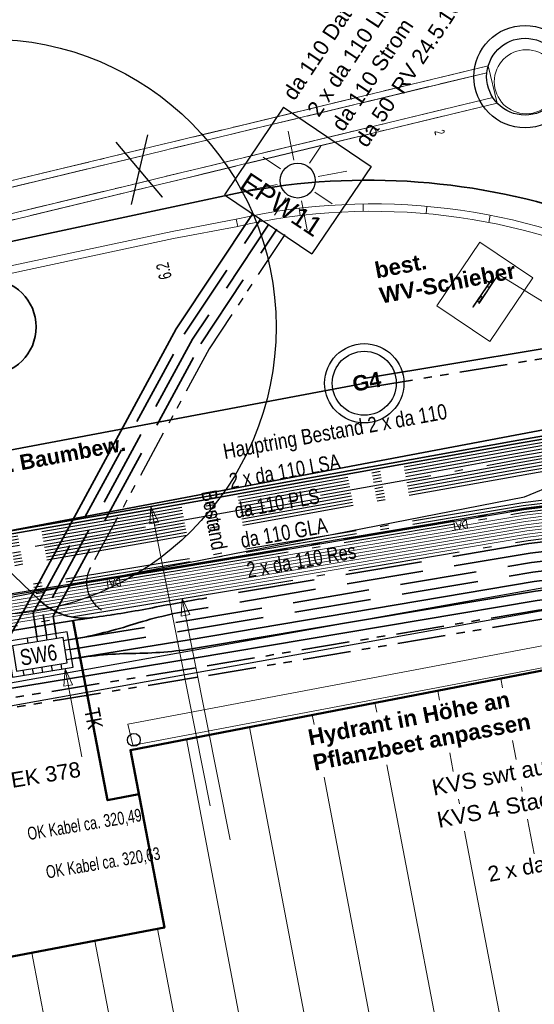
# Model space of a CAD drawing. Extents: x 3503739 to 3504470, y 5375172 to 5375561.
# Tile 17 of 121: x 3504072 to 3504080, y 5375362 to 5375377. Entities that reach past the tile are written whole.
import ezdxf

# ---------------------------------------------------------------- set-up
doc = ezdxf.new("R2010")
doc.units = 0
doc.header["$MEASUREMENT"] = 0
for name, pattern in [('125', [1.37501, 1.00001, -0.125, 0.125, -0.125]), ('2', [3.4, 1.2, -0.5, 1.2, -0.5]), ('202', [2.64, 1.75, -0.38, 0.13, -0.38]), ('237', [1.5, 0.75, -0.18, 0.13, -0.13, 0.13, -0.18]), ('239', [2.09, 0.75, -0.18, 0.75, -0.18, 0.05, -0.18]), ('38', [5.5, 4, -0.5, 0.5, -0.5]), ('85', [2.7501, 2.0001, -0.25, 0.25, -0.25])]:
    doc.linetypes.add(name, pattern=pattern)
for name, color, linetype in [('$_LISY_$_TMP', 7, 'Continuous'), ('1WB_LICHT_KSR', 7, 'Continuous'), ('2WP_TELEKO_WEITE', 7, 'Continuous'), ('4WB_BESTAND_1_BA', 7, 'Continuous'), ('4WB_KANAL_HA', 7, 'Continuous'), ('4WB_KANALDECKEL', 7, 'Continuous'), ('4WB_KANALISATION', 7, 'Continuous'), ('4WP_KANCAD', 7, 'Continuous'), ('_4WP_ALLGEMEIN', 7, 'Continuous'), ('_4WP_DB_KAB_ABBR', 7, 'Continuous'), ('_4WP_KANCAD_', 7, 'Continuous'), ('_4WP_KANCADT_', 7, 'Continuous'), ('_4WP_LICHT-KSR', 7, 'Continuous'), ('_4WP_LICHT-LAMPE', 7, 'Continuous'), ('_4WP_STADT_BEW_S', 7, 'Continuous'), ('_4WP_STADT_DATEN', 7, 'Continuous'), ('_4WP_STADT_FTT1', 7, 'Continuous'), ('_4WP_STADT_KLEIN', 7, 'Continuous'), ('_4WP_STADT_LSA', 7, 'Continuous'), ('_4WP_STADT_RESER', 7, 'Continuous'), ('_4WP_STADT_SCHAS', 7, 'Continuous'), ('_4WP_STADT_STROM', 7, 'Continuous'), ('_4WP_SWT-WASSER', 7, 'Continuous'), ('_4WP_TELEKOM', 7, 'Continuous'), ('BHM_BAUM_NEU', 7, 'Continuous'), ('K_FLURSTUECKE', 7, 'Continuous'), ('K_GEBAEUDE', 7, 'Continuous'), ('K_SCHRAFFUR', 7, 'Continuous'), ('PUNKTHOEHENATTDEF', 7, 'Continuous'), ('PUNKTNUMMERNATTDEF', 7, 'Continuous'), ('PUNKTSPEZIFIKATION', 7, 'Continuous'), ('V_FAHRBAHNRAND', 7, 'Continuous'), ('V_MAUER-UNTEN', 7, 'Continuous'), ('V_WEGRAND', 7, 'Continuous'), ('X_BE_STELE', 7, 'Continuous'), ('X_BHM_FALLROHR', 7, 'Continuous')]:
    doc.layers.add(name, color=color, linetype=linetype)
doc.styles.add('11', font='TXT', dxfattribs={"width": 0.8, "height": 0.25})
doc.styles.add('145', font='ARIAL.TTF', dxfattribs={"height": 0.24})
doc.styles.add('202', font='ARIAL.TTF', dxfattribs={"height": 0.24})
doc.styles.add('337', font='TXT', dxfattribs={"width": 0.8, "height": 0.24})
doc.styles.add('349', font='ARIAL.TTF', dxfattribs={"height": 0.25})
doc.styles.add('363', font='ARIALBD.TTF', dxfattribs={"height": 0.25})
doc.styles.add('383', font='TXT', dxfattribs={"width": 0.8, "height": 0.24})
doc.styles.add('386', font='ARIAL.TTF', dxfattribs={"height": 0.25})
doc.styles.add('406', font='ARIAL.TTF', dxfattribs={"width": 0.7, "height": 0.2})
doc.styles.add('420', font='ARIAL.TTF', dxfattribs={"height": 0.24})
doc.styles.add('431', font='ARIAL.TTF', dxfattribs={"height": 0.3})
doc.styles.add('434', font='ARIAL.TTF', dxfattribs={"height": 0.24})
doc.styles.add('436', font='ARIAL.TTF', dxfattribs={"height": 0.24})
doc.styles.add('554', font='ARIAL.TTF', dxfattribs={"width": 0.8, "height": 0.24})
doc.styles.add('558', font='ARIALBD.TTF', dxfattribs={"height": 0.24})
doc.styles.add('80', font='TXT', dxfattribs={"width": 0.7, "height": 0.2})
doc.styles.add('90', font='TXT', dxfattribs={"width": 0.6, "height": 0.16})

# ---------------------------------------------------------------- blocks, each defined once
blk = doc.blocks.new('_X2')
at = {"color": 252, "linetype": 'Continuous', "lineweight": 13}
for p, q in [((17.135, 6.148), (17.163, 6.001)), ((16.153, 5.958), (16.181, 5.811)), ((15.171, 5.768), (15.199, 5.622)), ((14.189, 5.579), (14.218, 5.432)), ((13.208, 5.389), (16.887, -13.869)), ((12.226, 5.199), (15.531, -12.099)), ((17.32, 5.178), (17.376, 4.884)), ((16.338, 4.989), (16.395, 4.695)), ((15.357, 4.799), (18.021, -9.146)), ((14.375, 4.609), (17.038, -9.332)), ((17.459, 4.454), (17.472, 4.383)), ((16.477, 4.265), (16.49, 4.193)), ((17.554, 3.953), (17.658, 3.411)), ((16.572, 3.764), (19.003, -8.96)), ((11.773, 2.24), (14.548, -12.286)), ((10.791, 2.052), (11.481, -1.562)), ((9.809, 1.865), (12.584, -12.66))]:
    blk.add_line(p, q, dxfattribs=at)
blk = doc.blocks.new('LEITSYSTEM_BRAUN')
at = {"color": 251, "linetype": 'Continuous', "lineweight": 13}
for points in [[(-0.6, 0.5), (0.6, 0.5), (0.6, -0.5), (-0.6, -0.5), (-0.6, 0.5)], [(-0.3, 0.025), (0.2, 0.025), (0.2, 0.02), (-0.3, 0.02), (-0.3, 0.025)], [(-0.19, 0.02), (0.19, 0.02), (0.19, -0.02), (-0.19, -0.02), (-0.19, 0.02)], [(-0.19, 0.02), (-0.19, -0.02), (-0.09, -0.02), (-0.09, 0.02), (-0.19, 0.02)], [(-0.095, 0.015), (-0.185, 0.015), (-0.185, -0.015), (-0.095, -0.015), (-0.095, 0.015)], [(0.09, 0.02), (0.09, -0.02), (0.19, -0.02), (0.19, 0.02), (0.09, 0.02)], [(0.185, 0.015), (0.095, 0.015), (0.095, -0.015), (0.185, -0.015), (0.185, 0.015)], [(-0.2, -0.02), (0.3, -0.02), (0.3, -0.025), (-0.2, -0.025), (-0.2, -0.02)]]:
    blk.add_lwpolyline(points, dxfattribs=at)
blk = doc.blocks.new('WP_LP-1020')
at = {"color": 7, "linetype": 'Continuous', "lineweight": 25}
for p, q in [((-0.8253, 0.8253), (0.8253, 0.8253)), ((-0.8253, -0.8253), (-0.8253, 0.8253)), ((0.8253, -0.8253), (0.8253, 0.8253)), ((-0.8253, -0.8253), (0.8253, -0.8253))]:
    blk.add_line(p, q, dxfattribs=at)
at = {"color": 1, "linetype": 'Continuous', "lineweight": 13}
for p, q in [((0, 0.324962), (0, 0.649924)), ((0, 0.649924), (0, 0.324962)), ((-0.554739, 0.55475), (-0.229777, 0.229788)), ((0.229777, 0.229788), (0.554739, 0.55475)), ((0.229777, 0.229788), (0.554739, 0.55475)), ((-0.324962, 0), (-0.649924, 0)), ((-0.324962, 0), (-0.649924, 0)), ((0.324962, 0), (0.649924, 0)), ((-0.229777, -0.229777), (-0.554739, -0.554739)), ((-0.229777, -0.229777), (-0.554739, -0.554739)), ((0.229777, -0.229777), (0.554739, -0.554739)), ((0.229777, -0.229777), (0.554739, -0.554739)), ((0, -0.324962), (0, -0.649924)), ((0, -0.324962), (0, -0.649924))]:
    blk.add_line(p, q, dxfattribs=at)
at = {"color": 7, "linetype": 'Continuous', "lineweight": 25}
blk.add_circle((0, 0), 0.272749, dxfattribs=at)
blk = doc.blocks.new('PUNKT')
blk.add_point((0, 0))
at = {"layer": 'PUNKTHOEHENATTDEF', "linetype": 'Continuous', "flags": 1}
blk.add_attdef('PUNKTHOEHE', (1, -0.5), '', height=0.8, dxfattribs=at)
at = {"layer": 'PUNKTNUMMERNATTDEF', "linetype": 'Continuous', "flags": 1}
blk.add_attdef('PUNKTNUMMER', (1, 0.5), '', height=0.8, dxfattribs=at)
at = {"layer": 'PUNKTSPEZIFIKATION', "linetype": 'Continuous', "flags": 1}
blk.add_attdef('PUNKTSPEZIFIKATION', (1, -1.5), '', height=0.8, dxfattribs=at)
blk = doc.blocks.new('RUNDER_DECKEL')
at = {"color": 7, "linetype": 'Continuous', "lineweight": 13}
blk.add_circle((0.000004, 0), 0.5, dxfattribs=at)
blk = doc.blocks.new('1000DAT')
at = {"color": 114, "linetype": 'Continuous', "lineweight": 18}
for p, q in [((4.589325, 0.775263), (4.589325, 0.173263)), ((5.347511, 0.776867), (5.795146, 0.776867)), ((5.561325, 0.775263), (5.561325, 0.173263)), ((5.077223, 0.434754), (5.311664, 0.434754))]:
    blk.add_line(p, q, dxfattribs=at)
blk.add_lwpolyline([(4.589325, 0.775263, -1.11061279), (4.589325, 0.173263)], format="xyb", dxfattribs=at)
blk.add_lwpolyline([(4.984101, 0.174284), (5.198961, 0.775263), (5.400541, 0.174284)], dxfattribs=at)
blk = doc.blocks.new('ALG_00093')
at = {"color": 1, "linetype": 'Continuous', "lineweight": 13}
blk.add_lwpolyline([(0, 0), (0.3773, 0.09625), (0.3773, -0.09625), (0, 0)], dxfattribs=at)

msp = doc.modelspace()

# ---------------------------------------------------------------- linework, layer by layer
at = {"layer": '1WB_LICHT_KSR', "color": 190, "linetype": 'Continuous', "lineweight": 35}
for points in [[(3504097.025, 5375367.877), (3504085.013, 5375369.557), (3504081.646, 5375370.387), (3504080.658, 5375370.567), (3504079.349, 5375370.337), (3504073.689, 5375369.317), (3504066.631, 5375368.087), (3504060.473, 5375367.047), (3504056.834, 5375366.247), (3504053.368, 5375365.387), (3504051.174, 5375363.707), (3504045.316, 5375361.977), (3504042.748, 5375361.685), (3504042.657, 5375361.674), (3504037.429, 5375364.312), (3504036.423, 5375365.022), (3504033.447, 5375370.041), (3504033.278, 5375372.103), (3504033.154, 5375372.857), (3504031.838, 5375379.607), (3504031.349, 5375381.827), (3504035.462, 5375388.048)], [(3504097.018, 5375367.828), (3504085.006, 5375369.507), (3504081.637, 5375370.338), (3504080.658, 5375370.516), (3504079.358, 5375370.288), (3504073.698, 5375369.268), (3504066.639, 5375368.038), (3504060.481, 5375366.998), (3504056.846, 5375366.198), (3504053.39, 5375365.341), (3504051.197, 5375363.662), (3504045.326, 5375361.928), (3504042.842, 5375361.646), (3504037.489, 5375364.333), (3504036.461, 5375365.057), (3504033.496, 5375370.057), (3504033.328, 5375372.107), (3504033.203, 5375372.867), (3504031.887, 5375379.617), (3504031.402, 5375381.817), (3504035.501, 5375388.017)]]:
    msp.add_lwpolyline(points, dxfattribs=at)
at = {"layer": '2WP_TELEKO_WEITE', "color": 114, "linetype": 'Continuous', "lineweight": 50}
msp.add_lwpolyline([(3504073.502, 5375364.822), (3504073.011, 5375364.728), (3504072.476, 5375367.523)], dxfattribs=at)
at = {"layer": '4WB_BESTAND_1_BA', "color": 250, "linetype": '202', "lineweight": 25}
for points in [[(3504096.948, 5375367.338), (3504084.936, 5375369.007), (3504083.234, 5375369.529), (3504081.559, 5375369.946), (3504080.658, 5375370.108), (3504079.43, 5375369.896), (3504073.77, 5375368.876), (3504066.703, 5375367.646), (3504060.557, 5375366.606), (3504059.108, 5375366.235), (3504056.947, 5375365.757), (3504053.588, 5375364.927), (3504051.404, 5375363.257), (3504045.416, 5375361.487), (3504043.208, 5375361.231), (3504042.481, 5375361.145), (3504037.177, 5375363.817), (3504036.005, 5375364.637), (3504032.908, 5375369.865), (3504032.728, 5375372.059), (3504032.615, 5375372.747), (3504031.299, 5375379.497), (3504030.766, 5375381.937), (3504035.033, 5375388.389)], [(3504096.941, 5375367.289), (3504084.929, 5375368.957), (3504083.222, 5375369.48), (3504081.549, 5375369.897), (3504080.658, 5375370.057), (3504079.439, 5375369.847), (3504073.779, 5375368.827), (3504066.711, 5375367.597), (3504060.567, 5375366.557), (3504059.131, 5375366.188), (3504056.958, 5375365.708), (3504053.61, 5375364.881), (3504051.427, 5375363.212), (3504045.426, 5375361.438), (3504043.208, 5375361.181), (3504042.649, 5375361.116), (3504037.203, 5375363.86), (3504036.043, 5375364.672), (3504032.957, 5375369.881), (3504032.778, 5375372.063), (3504032.664, 5375372.757), (3504031.348, 5375379.507), (3504030.819, 5375381.927), (3504035.072, 5375388.358)], [(3504035.15, 5375388.296), (3504030.925, 5375381.907), (3504031.446, 5375379.527), (3504032.762, 5375372.777), (3504032.878, 5375372.071), (3504033.055, 5375369.913), (3504036.119, 5375364.742), (3504037.255, 5375363.946), (3504042.505, 5375361.299), (3504043.182, 5375361.378), (3504045.386, 5375361.634), (3504051.335, 5375363.392), (3504053.522, 5375365.065), (3504056.914, 5375365.904), (3504059.048, 5375366.375), (3504060.527, 5375366.753), (3504066.679, 5375367.793), (3504073.743, 5375369.023), (3504079.403, 5375370.043), (3504080.658, 5375370.261), (3504081.589, 5375370.093), (3504083.27, 5375369.676), (3504084.957, 5375369.157), (3504096.969, 5375367.485)], [(3504096.962, 5375367.436), (3504084.95, 5375369.107), (3504083.258, 5375369.627), (3504081.579, 5375370.044), (3504080.658, 5375370.21), (3504079.412, 5375369.994), (3504073.752, 5375368.974), (3504066.687, 5375367.744), (3504060.537, 5375366.704), (3504059.034, 5375366.321), (3504056.925, 5375365.855), (3504053.544, 5375365.019), (3504051.358, 5375363.347), (3504045.396, 5375361.585), (3504042.676, 5375361.269), (3504037.268, 5375363.997), (3504036.157, 5375364.777), (3504033.104, 5375369.929), (3504032.928, 5375372.075), (3504032.811, 5375372.787), (3504031.495, 5375379.537), (3504030.978, 5375381.897), (3504035.189, 5375388.265)], [(3504096.983, 5375367.583), (3504084.971, 5375369.257), (3504083.294, 5375369.774), (3504081.609, 5375370.191), (3504080.658, 5375370.363), (3504079.385, 5375370.141), (3504073.725, 5375369.121), (3504066.663, 5375367.891), (3504060.507, 5375366.851), (3504056.881, 5375366.051), (3504053.456, 5375365.203), (3504051.266, 5375363.527), (3504045.356, 5375361.781), (3504043.191, 5375361.529), (3504042.529, 5375361.457), (3504037.333, 5375364.075), (3504036.233, 5375364.847), (3504033.202, 5375369.961), (3504033.028, 5375372.083), (3504032.909, 5375372.807), (3504031.593, 5375379.557), (3504031.084, 5375381.877), (3504035.267, 5375388.203)], [(3504096.976, 5375367.534), (3504084.964, 5375369.207), (3504083.282, 5375369.725), (3504081.599, 5375370.142), (3504080.658, 5375370.312), (3504079.394, 5375370.092), (3504073.734, 5375369.072), (3504066.671, 5375367.842), (3504060.517, 5375366.802), (3504056.892, 5375366.002), (3504053.478, 5375365.157), (3504051.289, 5375363.482), (3504045.366, 5375361.732), (3504042.703, 5375361.422), (3504037.337, 5375364.132), (3504036.271, 5375364.882), (3504033.251, 5375369.977), (3504033.078, 5375372.087), (3504032.958, 5375372.816), (3504031.642, 5375379.567), (3504031.137, 5375381.867), (3504035.306, 5375388.172)], [(3504097.011, 5375367.779), (3504084.999, 5375369.457), (3504081.628, 5375370.289), (3504080.658, 5375370.465), (3504079.367, 5375370.239), (3504073.707, 5375369.219), (3504066.647, 5375367.989), (3504060.489, 5375366.949), (3504056.858, 5375366.149), (3504053.412, 5375365.295), (3504051.22, 5375363.617), (3504045.336, 5375361.879), (3504042.878, 5375361.6), (3504042.73, 5375361.581), (3504042.642, 5375361.569), (3504037.411, 5375364.204), (3504036.347, 5375364.952), (3504033.349, 5375370.009), (3504033.178, 5375372.095), (3504033.056, 5375372.837), (3504031.74, 5375379.587), (3504031.243, 5375381.847), (3504035.384, 5375388.11)], [(3504097.004, 5375367.73), (3504084.992, 5375369.407), (3504081.619, 5375370.24), (3504080.658, 5375370.414), (3504079.376, 5375370.19), (3504073.716, 5375369.17), (3504066.655, 5375367.94), (3504060.497, 5375366.9), (3504056.87, 5375366.1), (3504053.434, 5375365.249), (3504051.243, 5375363.572), (3504045.346, 5375361.83), (3504042.81, 5375361.541), (3504042.605, 5375361.644), (3504037.437, 5375364.247), (3504036.385, 5375364.987), (3504033.398, 5375370.025), (3504033.228, 5375372.099), (3504033.105, 5375372.847), (3504031.789, 5375379.597), (3504031.296, 5375381.837), (3504035.423, 5375388.079)], [(3504096.955, 5375367.387), (3504084.943, 5375369.057), (3504083.246, 5375369.578), (3504081.569, 5375369.995), (3504080.658, 5375370.159), (3504079.421, 5375369.945), (3504073.761, 5375368.925), (3504066.695, 5375367.695), (3504060.547, 5375366.655), (3504059.024, 5375366.267), (3504056.936, 5375365.806), (3504053.566, 5375364.973), (3504051.381, 5375363.302), (3504045.406, 5375361.536), (3504043.165, 5375361.276), (3504042.846, 5375361.239), (3504042.685, 5375361.322)], [(3504096.934, 5375367.24), (3504084.922, 5375368.907), (3504083.21, 5375369.431), (3504081.539, 5375369.848), (3504080.658, 5375370.006), (3504079.448, 5375369.798), (3504073.788, 5375368.778), (3504066.719, 5375367.548), (3504060.577, 5375366.508), (3504059.137, 5375366.14), (3504056.978, 5375365.659), (3504053.632, 5375364.835), (3504051.45, 5375363.167), (3504045.436, 5375361.389), (3504043.218, 5375361.132), (3504042.819, 5375361.086), (3504042.658, 5375361.167)], [(3504042.564, 5375360.276), (3504045.713, 5375360.904), (3504051.834, 5375362.685), (3504052.349, 5375363.125), (3504054.047, 5375364.375), (3504057.245, 5375365.073), (3504060.715, 5375365.947), (3504067.181, 5375367.237), (3504074.099, 5375368.367), (3504079.515, 5375369.277), (3504080.322, 5375369.377), (3504081.38, 5375369.217), (3504085.415, 5375368.578), (3504096.523, 5375366.978)], [(3504096.537, 5375367.076), (3504085.429, 5375368.676), (3504081.394, 5375369.315), (3504080.324, 5375369.477), (3504079.501, 5375369.375), (3504074.083, 5375368.465), (3504067.163, 5375367.335), (3504060.695, 5375366.045), (3504057.223, 5375365.171), (3504054.005, 5375364.469), (3504052.289, 5375363.207), (3504051.79, 5375362.777), (3504045.689, 5375361.002), (3504042.58, 5375360.382)], [(3504096.53, 5375367.027), (3504085.422, 5375368.627), (3504081.387, 5375369.266), (3504080.323, 5375369.427), (3504079.508, 5375369.326), (3504074.091, 5375368.416), (3504067.172, 5375367.286), (3504060.705, 5375365.996), (3504057.234, 5375365.122), (3504054.026, 5375364.422), (3504052.319, 5375363.166), (3504051.812, 5375362.731), (3504045.701, 5375360.953), (3504042.75, 5375360.364)], [(3504042.737, 5375360.259), (3504045.725, 5375360.855), (3504051.856, 5375362.639), (3504052.378, 5375363.085), (3504054.068, 5375364.328), (3504057.256, 5375365.024), (3504060.725, 5375365.898), (3504067.19, 5375367.188), (3504074.107, 5375368.318), (3504079.522, 5375369.228), (3504080.321, 5375369.327), (3504081.373, 5375369.168), (3504081.963, 5375368.938), (3504082.713, 5375368.429), (3504082.978, 5375367.658), (3504083.194, 5375365.486)], [(3504059.464, 5375363.441), (3504060.075, 5375364.531), (3504060.305, 5375364.962), (3504060.529, 5375365.273), (3504060.815, 5375365.457), (3504067.271, 5375366.747), (3504074.179, 5375367.877), (3504079.585, 5375368.787), (3504080.312, 5375368.877), (3504081.31, 5375368.727), (3504082.629, 5375368.365), (3504082.88, 5375367.637), (3504083.094, 5375365.482)]]:
    msp.add_lwpolyline(points, dxfattribs=at)
at = {"layer": '4WB_BESTAND_1_BA', "color": 7, "linetype": 'Continuous', "lineweight": 13}
for points in [[(3504096.251, 5375366.397), (3504085.337, 5375368.027), (3504081.317, 5375368.776), (3504080.313, 5375368.927), (3504079.578, 5375368.836), (3504074.171, 5375367.926), (3504067.262, 5375366.796), (3504060.805, 5375365.506), (3504057.289, 5375364.877), (3504054.131, 5375364.187), (3504051.9, 5375362.547), (3504045.749, 5375360.757), (3504042.54, 5375360.117), (3504036.835, 5375363.277), (3504035.706, 5375363.987), (3504032.257, 5375369.617), (3504032.039, 5375371.997), (3504031.906, 5375372.577), (3504030.68, 5375379.177)], [(3504096.258, 5375366.446), (3504085.344, 5375368.076), (3504081.324, 5375368.825), (3504080.314, 5375368.977), (3504079.571, 5375368.885), (3504074.163, 5375367.975), (3504067.253, 5375366.845), (3504060.795, 5375365.555), (3504057.267, 5375364.975), (3504054.089, 5375364.281), (3504052.408, 5375363.045), (3504051.878, 5375362.593), (3504045.737, 5375360.806), (3504042.548, 5375360.17), (3504036.859, 5375363.321), (3504036.577, 5375363.498), (3504035.743, 5375364.023), (3504032.306, 5375369.633), (3504032.089, 5375372.002), (3504031.955, 5375372.586), (3504030.729, 5375379.186)], [(3504058.894, 5375364.059), (3504059.348, 5375364.909), (3504059.578, 5375365.276), (3504059.941, 5375365.537), (3504060.755, 5375365.751), (3504067.217, 5375367.041), (3504074.131, 5375368.171), (3504079.543, 5375369.081), (3504080.318, 5375369.177), (3504081.352, 5375369.021), (3504085.379, 5375368.321), (3504096.293, 5375366.691)], [(3504096.307, 5375366.789), (3504085.393, 5375368.419), (3504081.366, 5375369.119), (3504080.32, 5375369.277), (3504079.529, 5375369.179), (3504074.115, 5375368.269), (3504067.199, 5375367.139), (3504060.735, 5375365.849), (3504060.236, 5375365.633), (3504059.872, 5375365.193), (3504059.635, 5375364.771), (3504059.024, 5375363.681)], [(3504096.3, 5375366.74), (3504085.386, 5375368.37), (3504081.359, 5375369.07), (3504080.319, 5375369.227), (3504079.536, 5375369.13), (3504074.123, 5375368.22), (3504067.208, 5375367.09), (3504060.745, 5375365.8), (3504060.267, 5375365.592), (3504059.913, 5375365.165), (3504059.679, 5375364.747), (3504059.068, 5375363.657)], [(3504058.938, 5375364.035), (3504059.392, 5375364.885), (3504059.648, 5375365.202), (3504059.981, 5375365.443), (3504060.785, 5375365.604), (3504067.244, 5375366.894), (3504074.155, 5375368.024), (3504079.564, 5375368.934), (3504080.315, 5375369.027), (3504081.331, 5375368.874), (3504085.358, 5375368.174), (3504096.272, 5375366.544)], [(3504096.286, 5375366.642), (3504085.372, 5375368.272), (3504081.345, 5375368.972), (3504080.317, 5375369.127), (3504079.55, 5375369.032), (3504074.139, 5375368.122), (3504067.226, 5375366.992), (3504060.765, 5375365.702), (3504060.298, 5375365.551), (3504059.954, 5375365.137), (3504059.723, 5375364.723), (3504059.112, 5375363.633)], [(3504059.156, 5375363.609), (3504059.767, 5375364.699), (3504059.995, 5375365.109), (3504060.329, 5375365.51), (3504060.775, 5375365.653), (3504067.235, 5375366.943), (3504074.147, 5375368.073), (3504079.557, 5375368.983), (3504080.316, 5375369.077), (3504081.338, 5375368.923), (3504085.365, 5375368.223), (3504096.279, 5375366.593)]]:
    msp.add_lwpolyline(points, dxfattribs=at)
at = {"layer": '4WB_BESTAND_1_BA', "color": 1, "linetype": 'Continuous', "lineweight": 25}
msp.add_lwpolyline([(3504042.563, 5375360.265), (3504045.716, 5375360.895), (3504051.839, 5375362.676), (3504052.355, 5375363.117), (3504054.051, 5375364.365), (3504057.248, 5375365.064), (3504060.717, 5375365.937), (3504067.183, 5375367.227), (3504074.1, 5375368.357), (3504079.517, 5375369.267), (3504080.322, 5375369.367), (3504081.379, 5375369.207), (3504085.413, 5375368.568), (3504096.521, 5375366.968)], dxfattribs=at)
at = {"layer": '4WB_BESTAND_1_BA', "color": 114, "linetype": 'Continuous', "lineweight": 25}
msp.add_lwpolyline([(3504096.524, 5375366.988), (3504085.416, 5375368.588), (3504081.382, 5375369.227), (3504080.323, 5375369.387), (3504079.514, 5375369.287), (3504074.096, 5375368.376), (3504067.18, 5375367.246), (3504060.712, 5375365.956), (3504057.244, 5375365.084), (3504054.042, 5375364.383), (3504052.342, 5375363.132), (3504051.83, 5375362.694), (3504045.711, 5375360.915), (3504042.565, 5375360.286)], dxfattribs=at)
at = {"layer": '4WB_KANAL_HA', "color": 7, "linetype": '85', "lineweight": 25}
for p, q in [((3504073.634, 5375375.125), (3504073.382, 5375374.035)), ((3504073.869, 5375374.152), (3504073.148, 5375375.007))]:
    msp.add_line(p, q, dxfattribs=at)
at = {"layer": '4WB_KANALISATION', "color": 7, "linetype": '85', "lineweight": 18}
for p, q in [((3504078.961, 5375376.202), (3504052.437, 5375369.812)), ((3504078.939, 5375376.094), (3504052.505, 5375369.726)), ((3504079.033, 5375375.705), (3504052.599, 5375369.337)), ((3504079.101, 5375375.619), (3504052.577, 5375369.229))]:
    msp.add_line(p, q, dxfattribs=at)
at = {"layer": '4WB_KANALISATION', "color": 7, "linetype": 'Continuous', "lineweight": 13}
msp.add_line((3504079.101, 5375375.619), (3504078.961, 5375376.202), dxfattribs=at)
at = {"layer": '4WB_KANALISATION', "color": 7, "linetype": 'Continuous', "lineweight": 25}
for radius in [0.8, 0.6]:
    msp.add_circle((3504079.536, 5375376.032, 318.42), radius, dxfattribs=at)
at = {"layer": '4WP_KANCAD', "color": 7, "linetype": '38', "lineweight": 18}
for p, q in [((3504078.961, 5375376.202), (3504052.437, 5375369.812)), ((3504078.939, 5375376.094), (3504052.505, 5375369.726)), ((3504079.033, 5375375.705), (3504052.599, 5375369.337)), ((3504079.101, 5375375.619), (3504052.577, 5375369.229)), ((3504073.634, 5375375.125), (3504073.382, 5375374.035)), ((3504073.869, 5375374.152), (3504073.148, 5375375.007))]:
    msp.add_line(p, q, dxfattribs=at)
at = {"layer": '4WP_KANCAD', "color": 7, "linetype": 'Continuous', "lineweight": 18}
for radius in [0.8, 0.6]:
    msp.add_circle((3504079.536, 5375376.032, 318.42), radius, dxfattribs=at)
at = {"layer": '_4WP_ALLGEMEIN', "color": 1, "linetype": 'Continuous', "lineweight": 18}
for p, q in [((3504073.689, 5375369.317), (3504074.617, 5375364.641)), ((3504074.179, 5375367.877), (3504074.927, 5375364.106))]:
    msp.add_line(p, q, dxfattribs=at)
at = {"layer": '_4WP_DB_KAB_ABBR', "color": 250, "linetype": 'Continuous', "lineweight": 25}
for p, q in [((3504069.412, 5375366.187), (3504083.109, 5375368.638)), ((3504069.412, 5375366.187), (3504083.109, 5375368.638)), ((3504069.474, 5375365.842), (3504083.171, 5375368.294)), ((3504069.474, 5375365.842), (3504083.171, 5375368.294))]:
    msp.add_line(p, q, dxfattribs=at)
at = {"layer": '_4WP_KANCAD_', "color": 7, "linetype": '125', "lineweight": 18}
for p, q in [((3504073.634, 5375375.125), (3504073.382, 5375374.035)), ((3504073.869, 5375374.152), (3504073.148, 5375375.007))]:
    msp.add_line(p, q, dxfattribs=at)
at = {"layer": '_4WP_KANCAD_', "color": 7, "linetype": '239', "lineweight": 18}
for points in [[(3504078.961, 5375376.202), (3504052.437, 5375369.812), (3504052.577, 5375369.229), (3504079.101, 5375375.619)], [(3504078.939, 5375376.094), (3504052.505, 5375369.726), (3504052.599, 5375369.337), (3504079.033, 5375375.705)]]:
    msp.add_lwpolyline(points, dxfattribs=at)
at = {"layer": '_4WP_KANCAD_', "color": 7, "linetype": 'Continuous', "lineweight": 25}
for radius in [0.8, 0.6]:
    msp.add_circle((3504079.536, 5375376.032, 318.42), radius, dxfattribs=at)
at = {"layer": '_4WP_LICHT-KSR', "color": 190, "linetype": '2', "lineweight": 35}
for points in [[(3504075.531, 5375373.73), (3504074.34, 5375371.933), (3504072.004, 5375367.627), (3504072.056, 5375367.308)], [(3504072.403, 5375367.231), (3504074.237, 5375367.531), (3504079.636, 5375368.44), (3504080.308, 5375368.523), (3504081.244, 5375368.383), (3504085.901, 5375367.515), (3504087.658, 5375366.33)]]:
    msp.add_lwpolyline(points, dxfattribs=at)
msp.add_lwpolyline([(3504120.146, 5375373.382, -0.053243), (3504119.347, 5375373.321, 0.076316), (3504118.556, 5375373.224, 0.259347), (3504117.142, 5375371.82), (3504115.506, 5375366.154, -0.283081), (3504114.73, 5375365.449), (3504094.765, 5375361.689, -0.197363), (3504092.532, 5375362.15), (3504089.994, 5375363.862, -0.055493), (3504089.344, 5375364.74, 0.113399), (3504087.742, 5375366.454), (3504085.959, 5375367.657), (3504081.269, 5375368.531), (3504080.31, 5375368.675), (3504079.614, 5375368.589), (3504074.353, 5375367.701, 0.035316), (3504073.378, 5375367.465, -0.036557), (3504072.403, 5375367.231)], format="xyb", dxfattribs=at)
msp.add_polyline3d([(3504071.908, 5375367.284, 0), (3504071.848, 5375367.653, 0), (3504074.211, 5375372.011, 0), (3504075.406, 5375373.813, 0)], dxfattribs=at)
at = {"layer": '_4WP_STADT_BEW_S', "color": 35, "linetype": '237', "lineweight": 35}
msp.add_lwpolyline([(3504077.035, 5375371.168), (3504096.364, 5375374.378, 0.105774), (3504098.873, 5375375.366, -0.222583), (3504101.343, 5375375.734), (3504112.757, 5375372.328), (3504115.045, 5375371.48, 0.135235), (3504115.575, 5375371.434)], format="xyb", dxfattribs=at)
at = {"layer": '_4WP_STADT_BEW_S', "color": 5, "linetype": 'Continuous', "lineweight": 35}
msp.add_lwpolyline([(3504096.34, 5375374.526), (3504077.01, 5375371.316)], dxfattribs=at)
at = {"layer": '_4WP_STADT_BEW_S', "color": 142, "linetype": 'Continuous', "lineweight": 35}
msp.add_lwpolyline([(3504067.807, 5375371.286), (3504068.299, 5375370.393), (3504069.211, 5375369.771), (3504077.01, 5375371.24)], dxfattribs=at)
msp.add_circle((3504071.145, 5375372.121), 0.75, dxfattribs=at)
at = {"layer": '_4WP_STADT_BEW_S', "color": 7, "linetype": 'Continuous', "lineweight": 25}
for radius in [0.62, 0.5]:
    msp.add_circle((3504077.023, 5375371.242), radius, dxfattribs=at)
at = {"layer": '_4WP_STADT_DATEN', "color": 7, "linetype": 'Continuous', "lineweight": 35}
msp.add_lwpolyline([(3504071.355, 5375366.452), (3504074.335, 5375366.939), (3504079.723, 5375367.846), (3504080.3, 5375367.918), (3504081.144, 5375367.791), (3504085.652, 5375366.951), (3504087.319, 5375365.827, -0.151274), (3504088.503, 5375364.354, 0.152634), (3504089.47, 5375363.145)], format="xyb", dxfattribs=at)
msp.add_polyline3d([(3504071.158, 5375366.545, 0), (3504071.139, 5375366.661, 0), (3504074.085, 5375372.092, 0), (3504075.281, 5375373.896, 0)], dxfattribs=at)
at = {"layer": '_4WP_STADT_FTT1', "color": 1, "linetype": '237', "lineweight": 25}
for points in [[(3504075.781, 5375373.564), (3504074.598, 5375371.78), (3504072.744, 5375368.363, 0.523308), (3504073.115, 5375367.629)], [(3504071.952, 5375367.849), (3504069.643, 5375370.061, -0.155952), (3504069.396, 5375370.516), (3504069.349, 5375370.761)]]:
    msp.add_lwpolyline(points, format="xyb", dxfattribs=at)
at = {"layer": '_4WP_STADT_FTT1', "color": 1, "linetype": '2', "lineweight": 35}
for points in [[(3504094.738, 5375361.836, -0.197461), (3504092.616, 5375362.274), (3504090.092, 5375363.976, -0.054638), (3504089.473, 5375364.816, 0.113359), (3504087.826, 5375366.579), (3504086.017, 5375367.799), (3504081.294, 5375368.679), (3504080.312, 5375368.826), (3504079.593, 5375368.737), (3504074.543, 5375367.885, 0.006235), (3504073.661, 5375367.725, -0.014605), (3504072.777, 5375367.58)], [(3504072.777, 5375367.58, -0.228229), (3504071.952, 5375367.849)], [(3504072.777, 5375367.58, 0.00713), (3504072.573, 5375367.55), (3504071.626, 5375367.395), (3504069.65, 5375367.085), (3504064.322, 5375366.213, 0.138285), (3504063.092, 5375365.639), (3504061.198, 5375364.005), (3504060.927, 5375363.606), (3504060.21, 5375362.552), (3504052.522, 5375355.555, -0.122005), (3504051.404, 5375354.95, 0.122217), (3504050.474, 5375354.448, -0.058934), (3504049.969, 5375354.087, 0.060006), (3504049.512, 5375353.762)]]:
    msp.add_lwpolyline(points, format="xyb", dxfattribs=at)
at = {"layer": '_4WP_STADT_KLEIN', "color": 3, "linetype": '237', "lineweight": 35}
msp.add_lwpolyline([(3504089.386, 5375363.021, -0.152595), (3504088.363, 5375364.3, 0.151242), (3504087.235, 5375365.703), (3504085.594, 5375366.809), (3504081.12, 5375367.643), (3504080.298, 5375367.766), (3504079.744, 5375367.698), (3504074.36, 5375366.791), (3504071.379, 5375366.304)], format="xyb", dxfattribs=at)
at = {"layer": '_4WP_STADT_LSA', "color": 7, "linetype": '237', "lineweight": 35}
msp.add_lwpolyline([(3504089.302, 5375362.897, -0.151886), (3504088.226, 5375364.238, 0.151881), (3504087.151, 5375365.578), (3504085.536, 5375366.668), (3504081.095, 5375367.495), (3504080.296, 5375367.615), (3504079.766, 5375367.549), (3504074.384, 5375366.643), (3504071.404, 5375366.156)], format="xyb", dxfattribs=at)
at = {"layer": '_4WP_STADT_RESER', "color": 7, "linetype": 'Continuous', "lineweight": 35}
for points in [[(3504072.451, 5375366.935), (3504074.286, 5375367.235), (3504079.679, 5375368.143), (3504080.304, 5375368.221), (3504081.194, 5375368.087), (3504085.784, 5375367.232), (3504087.49, 5375366.081, -0.112897), (3504088.95, 5375364.523, 0.113849), (3504090.603, 5375362.751)], [(3504090.775, 5375362.997), (3504089.121, 5375364.125, -0.111585), (3504088.82, 5375364.447, 0.112882), (3504087.406, 5375365.957), (3504085.726, 5375367.09), (3504081.169, 5375367.939), (3504080.302, 5375368.069), (3504079.701, 5375367.995), (3504074.449, 5375367.111, -0.039025), (3504073.451, 5375367.022, 0.037869), (3504072.451, 5375366.935)]]:
    msp.add_lwpolyline(points, format="xyb", dxfattribs=at)
at = {"layer": '_4WP_STADT_SCHAS', "color": 7, "linetype": 'Continuous', "lineweight": 25}
for p, q in [((3504072.217, 5375367.253), (3504072.204, 5375367.332)), ((3504071.773, 5375367.178), (3504071.76, 5375367.257)), ((3504071.921, 5375367.203), (3504071.908, 5375367.282)), ((3504072.069, 5375367.228), (3504072.056, 5375367.307)), ((3504072.403, 5375367.231), (3504072.324, 5375367.218)), ((3504072.427, 5375367.083), (3504072.348, 5375367.07)), ((3504072.451, 5375366.935), (3504072.373, 5375366.922)), ((3504071.706, 5375366.682), (3504071.693, 5375366.761)), ((3504071.854, 5375366.706), (3504071.841, 5375366.785)), ((3504071.999, 5375366.73), (3504071.986, 5375366.809)), ((3504072.15, 5375366.754), (3504072.137, 5375366.833)), ((3504072.298, 5375366.779), (3504072.285, 5375366.857))]:
    msp.add_line(p, q, dxfattribs=at)
at = {"layer": '_4WP_STADT_SCHAS', "color": 1, "linetype": 'Continuous', "lineweight": 18}
msp.add_line((3504072.347, 5375366.779), (3504072.61, 5375365.407), dxfattribs=at)
at = {"layer": '_4WP_STADT_SCHAS', "color": 7, "linetype": 'Continuous', "lineweight": 25}
for points in [[(3504071.435, 5375367.205, 0), (3504071.525, 5375366.652, 0), (3504072.472, 5375366.807, 0), (3504072.382, 5375367.36, 0), (3504071.435, 5375367.205, 0)], [(3504071.527, 5375367.139, 0), (3504071.591, 5375366.744, 0), (3504072.381, 5375366.873, 0), (3504072.316, 5375367.268, 0), (3504071.527, 5375367.139, 0)]]:
    msp.add_polyline3d(points, dxfattribs=at)
at = {"layer": '_4WP_STADT_STROM', "color": 3, "linetype": '2', "lineweight": 35}
msp.add_lwpolyline([(3504072.427, 5375367.083), (3504074.261, 5375367.383), (3504079.658, 5375368.292), (3504080.306, 5375368.372), (3504081.219, 5375368.235), (3504085.842, 5375367.373), (3504087.574, 5375366.206, -0.112911), (3504089.08, 5375364.598, 0.113863), (3504090.687, 5375362.876)], format="xyb", dxfattribs=at)
msp.add_polyline3d([(3504072.204, 5375367.332, 0), (3504072.16, 5375367.601, 0), (3504074.469, 5375371.856, 0), (3504075.656, 5375373.647, 0)], dxfattribs=at)
at = {"layer": '_4WP_SWT-WASSER', "color": 1, "linetype": 'Continuous', "lineweight": 18}
msp.add_line((3504082.271, 5375370.996), (3504079.146, 5375372.928), dxfattribs=at)
at = {"layer": 'BHM_BAUM_NEU', "color": 91, "linetype": 'Continuous', "lineweight": 25}
msp.add_circle((3504071.145, 5375372.121), 4.5, dxfattribs=at)
at = {"layer": 'K_FLURSTUECKE', "color": 252, "linetype": 'Continuous', "lineweight": 35}
for p, q in [((3504084.292, 5375371.361), (3504050.198, 5375364.919)), ((3504050.198, 5375364.919), (3504084.292, 5375371.361)), ((3504084.292, 5375371.361), (3504050.198, 5375364.919)), ((3504050.198, 5375364.919), (3504084.292, 5375371.361))]:
    msp.add_line(p, q, dxfattribs=at)
at = {"layer": 'K_GEBAEUDE', "color": 252, "linetype": 'Continuous', "lineweight": 50}
msp.add_lwpolyline([(3504062.02, 5375360.48), (3504062.14, 5375360.5), (3504067.19, 5375361.46), (3504073.9, 5375362.74), (3504073.37, 5375365.51), (3504081.34, 5375367.05), (3504083.2, 5375357.24), (3504097.81, 5375360.02), (3504099.73, 5375349.95), (3504078.27, 5375345.85), (3504077.81, 5375348.43), (3504064.78, 5375345.95), (3504062.02, 5375360.48)], dxfattribs=at)
msp.add_lwpolyline([(3504062.02, 5375360.48), (3504062.14, 5375360.5), (3504067.19, 5375361.46), (3504073.9, 5375362.74), (3504073.37, 5375365.51), (3504081.34, 5375367.05), (3504083.2, 5375357.24), (3504097.81, 5375360.02), (3504099.73, 5375349.95), (3504078.27, 5375345.85), (3504077.81, 5375348.43), (3504064.78, 5375345.95), (3504062.02, 5375360.48)], dxfattribs=at)
at = {"layer": 'V_FAHRBAHNRAND', "color": 250, "linetype": 'Continuous', "lineweight": 35}
msp.add_line((3504067.728, 5375372.653, 321.475), (3504074.766, 5375374.155, 321.475), dxfattribs=at)
msp.add_line((3504067.728, 5375372.653, 321.475), (3504074.766, 5375374.155, 321.475), dxfattribs=at)
msp.add_lwpolyline([(3504074.766, 5375374.155, -0.268601), (3504084.805, 5375371.029)], format="xyb", dxfattribs=at)
msp.add_lwpolyline([(3504074.766, 5375374.155, -0.268601), (3504084.805, 5375371.029)], format="xyb", dxfattribs=at)
at = {"layer": 'V_MAUER-UNTEN', "color": 250, "linetype": 'Continuous', "lineweight": 13}
for p, q in [((3504076.007, 5375373.975), (3504076.021, 5375373.861)), ((3504076.007, 5375373.975), (3504076.021, 5375373.861)), ((3504077.004, 5375374.042), (3504077.006, 5375373.928)), ((3504077.004, 5375374.042), (3504077.006, 5375373.928)), ((3504078.003, 5375374.006), (3504077.993, 5375373.892)), ((3504078.003, 5375374.006), (3504077.993, 5375373.892)), ((3504074.019, 5375373.615, 321.584), (3504075.022, 5375373.805, 321.593)), ((3504074.019, 5375373.615, 321.584), (3504075.022, 5375373.805, 321.593)), ((3504075.022, 5375373.805, 321.593), (3504075.045, 5375373.692, 321.593)), ((3504075.022, 5375373.805, 321.593), (3504075.045, 5375373.692, 321.593)), ((3504078.993, 5375373.866), (3504078.971, 5375373.754)), ((3504078.993, 5375373.866), (3504078.971, 5375373.754)), ((3504074.042, 5375373.503, 321.584), (3504075.045, 5375373.692, 321.593)), ((3504074.042, 5375373.503, 321.584), (3504075.045, 5375373.692, 321.593)), ((3504067.59, 5375372.241, 321.559), (3504074.019, 5375373.615, 321.584)), ((3504067.59, 5375372.241, 321.559), (3504074.019, 5375373.615, 321.584)), ((3504067.614, 5375372.129, 321.559), (3504074.042, 5375373.503, 321.584)), ((3504067.614, 5375372.129, 321.559), (3504074.042, 5375373.503, 321.584)), ((3504081.762, 5375367.512, 321.918), (3504073.33, 5375365.914, 321.898)), ((3504081.762, 5375367.512, 321.918), (3504073.33, 5375365.914, 321.898)), ((3504081.683, 5375367.152, 321.918), (3504073.393, 5375365.582, 321.898)), ((3504081.683, 5375367.152, 321.918), (3504073.393, 5375365.582, 321.898)), ((3504073.33, 5375365.914, 321.898), (3504073.408, 5375365.585, 321.898)), ((3504073.33, 5375365.914, 321.898), (3504073.408, 5375365.585, 321.898))]:
    msp.add_line(p, q, dxfattribs=at)
for points in [[(3504075.022, 5375373.805, -0.174019), (3504081.484, 5375373.016)], [(3504075.022, 5375373.805, -0.174019), (3504081.484, 5375373.016)], [(3504075.045, 5375373.692, -0.173992), (3504081.43, 5375372.915)], [(3504075.045, 5375373.692, -0.173992), (3504081.43, 5375372.915)]]:
    msp.add_lwpolyline(points, format="xyb", dxfattribs=at)
at = {"layer": 'V_WEGRAND', "color": 250, "linetype": 'Continuous', "lineweight": 25}
for p, q in [((3504079.529, 5375369.468, 321.726), (3504081.524, 5375370.296, 321.631)), ((3504079.529, 5375369.468, 321.726), (3504081.524, 5375370.296, 321.631)), ((3504070.016, 5375367.61, 321.585), (3504079.529, 5375369.468, 321.726)), ((3504070.016, 5375367.61, 321.585), (3504079.529, 5375369.468, 321.726))]:
    msp.add_line(p, q, dxfattribs=at)
at = {"layer": 'X_BHM_FALLROHR', "color": 254, "linetype": 'Continuous', "lineweight": 13}
msp.add_circle((3504073.423, 5375365.67), 0.1, dxfattribs=at)
at = {"layer": 'X_BHM_FALLROHR', "color": 161, "linetype": 'Continuous', "lineweight": 25}
msp.add_circle((3504073.423, 5375365.67), 0.1, dxfattribs=at)

# ---------------------------------------------------------------- block references
at = {"layer": '$_LISY_$_TMP', "color": 7}
for name, p, xscale, yscale, rotation in [('ALG_00093', (3504073.689, 5375369.317), 0.699999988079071, 0.699999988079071, 281.2162719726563), ('1000DAT', (3504079.514, 5375369.287), 0.2000000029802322, 0.2000000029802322, 189.5446197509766), ('1000DAT', (3504074.096, 5375368.376), 0.2000000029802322, 0.2000000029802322, 189.2795196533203), ('ALG_00093', (3504074.179, 5375367.877), 0.699999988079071, 0.699999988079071, 281.2162788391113), ('ALG_00093', (3504072.347, 5375366.779), 0.699999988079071, 0.699999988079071, 280.8719398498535)]:
    msp.add_blockref(name, p, dxfattribs=dict(at, xscale=xscale, yscale=yscale, rotation=rotation))
at = {"layer": '4WB_KANALDECKEL', "color": 7}
msp.add_blockref('RUNDER_DECKEL', (3504079.555, 5375375.953), dxfattribs=at)
at = {"layer": '_4WP_LICHT-LAMPE', "color": 7, "rotation": 235.9619934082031}
msp.add_blockref('WP_LP-1020', (3504075.983, 5375374.409), dxfattribs=at)
at = {"layer": 'K_GEBAEUDE', "color": 252}
for p in [(3504073.37, 5375365.51), (3504073.37, 5375365.51), (3504073.9, 5375362.74), (3504073.9, 5375362.74)]:
    msp.add_blockref('PUNKT', p, dxfattribs=at)
at = {"layer": 'K_SCHRAFFUR'}
msp.add_blockref('_X2', (3504062.02, 5375360.48), dxfattribs=at)
at = {"layer": 'X_BE_STELE', "color": 7, "rotation": 56.00703735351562}
msp.add_blockref('LEITSYSTEM_BRAUN', (3504078.909, 5375372.67), dxfattribs=at)

# ---------------------------------------------------------------- texts
at = {"layer": '1WB_LICHT_KSR', "color": 7, "linetype": 'Continuous', "style": '554', "width": 0.8}
msp.add_text('Hauptring Bestand 2 x da 110', height=0.24, rotation=10.278, dxfattribs=at).set_placement((3504074.842, 5375370.056))
at = {"layer": '4WB_BESTAND_1_BA', "color": 7, "linetype": 'Continuous', "style": '337', "width": 0.8}
for s, rotation, p in [('2 x da 110 LSA', 10.2877, (3504074.938, 5375369.593)), ('Bestand', 280.2877, (3504074.475, 5375369.547)), ('da 110 PLS', 10.2877, (3504075.019, 5375369.129)), ('da 110 GLA', 10.2877, (3504075.114, 5375368.666)), ('2 x da 110 Res', 10.2877, (3504075.21, 5375368.2))]:
    msp.add_text(s, height=0.24, rotation=rotation, dxfattribs=at).set_placement(p)
at = {"layer": '_4WP_ALLGEMEIN', "color": 7, "linetype": 'Continuous'}
for s, style, p in [('KVS swt aus 2. BA', '349', (3504078.109, 5375364.797)), ('KVS 4 Stadt-Strom', '386', (3504078.189, 5375364.293))]:
    msp.add_text(s, height=0.25, rotation=10.9362, dxfattribs=dict(at, style=style)).set_placement(p)
at = {"layer": '_4WP_ALLGEMEIN', "color": 1, "linetype": 'Continuous', "style": '406', "width": 0.7}
for s, p in [('OK Kabel ca. 320,49', (3504071.777, 5375364.103)), ('OK Kabel ca. 320,63', (3504072.067, 5375363.503))]:
    msp.add_text(s, height=0.2, rotation=9.5551, dxfattribs=at).set_placement(p)
at = {"layer": '_4WP_KANCADT_', "color": 7, "linetype": 'Continuous'}
for s, height, rotation, style, width, p in [('2', 0.16, 283.5446, '90', 0.6, (3504078.116, 5375375.179)), ('6.2', 0.2, 103.5446, '80', 0.7, (3504074.018, 5375372.892))]:
    msp.add_text(s, height=height, rotation=rotation, dxfattribs=dict(at, style=style, width=width)).set_placement(p)
at = {"layer": '_4WP_LICHT-KSR', "color": 190, "linetype": 'Continuous', "style": '420'}
msp.add_text('2 x da 110 Licht (04)', height=0.24, rotation=56.4516, dxfattribs=at).set_placement((3504076.313, 5375375.386))
at = {"layer": '_4WP_LICHT-LAMPE', "color": 190, "linetype": 'Continuous', "style": '431'}
msp.add_text('EPW11', height=0.3, rotation=326.448, dxfattribs=at).set_placement((3504075.056, 5375374.301))
at = {"layer": '_4WP_STADT_BEW_S', "color": 5, "linetype": 'Continuous', "style": '558'}
for s, rotation, p in [('G4', 11.063, (3504076.865, 5375371.107)), ('Druckltg. Baumbew.', 10.67, (3504070.143, 5375369.595))]:
    msp.add_text(s, height=0.24, rotation=rotation, dxfattribs=at).set_placement(p)
at = {"layer": '_4WP_STADT_DATEN', "color": 7, "linetype": 'Continuous', "style": '434'}
msp.add_text('da 110 Daten', height=0.24, rotation=56.4516, dxfattribs=at).set_placement((3504075.932, 5375375.643))
at = {"layer": '_4WP_STADT_FTT1', "color": 1, "linetype": 'Continuous', "style": '145'}
for s, p in [('RV 24.5.16', (3504077.63, 5375375.74)), ('da 50', (3504077.062, 5375374.909))]:
    msp.add_text(s, height=0.24, rotation=56.4516, dxfattribs=at).set_placement(p)
at = {"layer": '_4WP_STADT_SCHAS', "color": 7, "linetype": 'Continuous', "style": '11', "width": 0.8}
msp.add_text('SW6', height=0.25, rotation=9.2901, dxfattribs=at).set_placement((3504071.666, 5375366.828))
at = {"layer": '_4WP_STADT_SCHAS', "color": 1, "linetype": 'Continuous', "style": '436'}
msp.add_text('EK 378', height=0.24, rotation=9.2901, dxfattribs=at).set_placement((3504071.522, 5375364.919))
at = {"layer": '_4WP_STADT_STROM', "color": 7, "linetype": 'Continuous', "style": '202'}
for s, rotation, p in [('da 110 Strom', 56.4516, (3504076.693, 5375375.158)), ('2 x da 110 Strom', 10.9362, (3504078.98, 5375363.45))]:
    msp.add_text(s, height=0.24, rotation=rotation, dxfattribs=at).set_placement(p)
at = {"layer": '_4WP_SWT-WASSER', "color": 7, "linetype": 'Continuous', "style": '363'}
for s, rotation, p in [('best.', 10.737, (3504077.215, 5375372.879)), ('WV-Schieber', 10.737, (3504077.29, 5375372.486)), ('Hydrant in Höhe an', 10.9362, (3504076.173, 5375365.581)), ('Pflanzbeet anpassen', 10.9362, (3504076.248, 5375365.188))]:
    msp.add_text(s, height=0.25, rotation=rotation, dxfattribs=at).set_placement(p)
at = {"layer": '_4WP_TELEKOM', "color": 255, "linetype": 'Continuous', "style": '383', "width": 0.8}
msp.add_text('TK', height=0.24, rotation=280.8318, dxfattribs=at).set_placement((3504072.646, 5375366.141))

doc.saveas('drawing.dxf')
